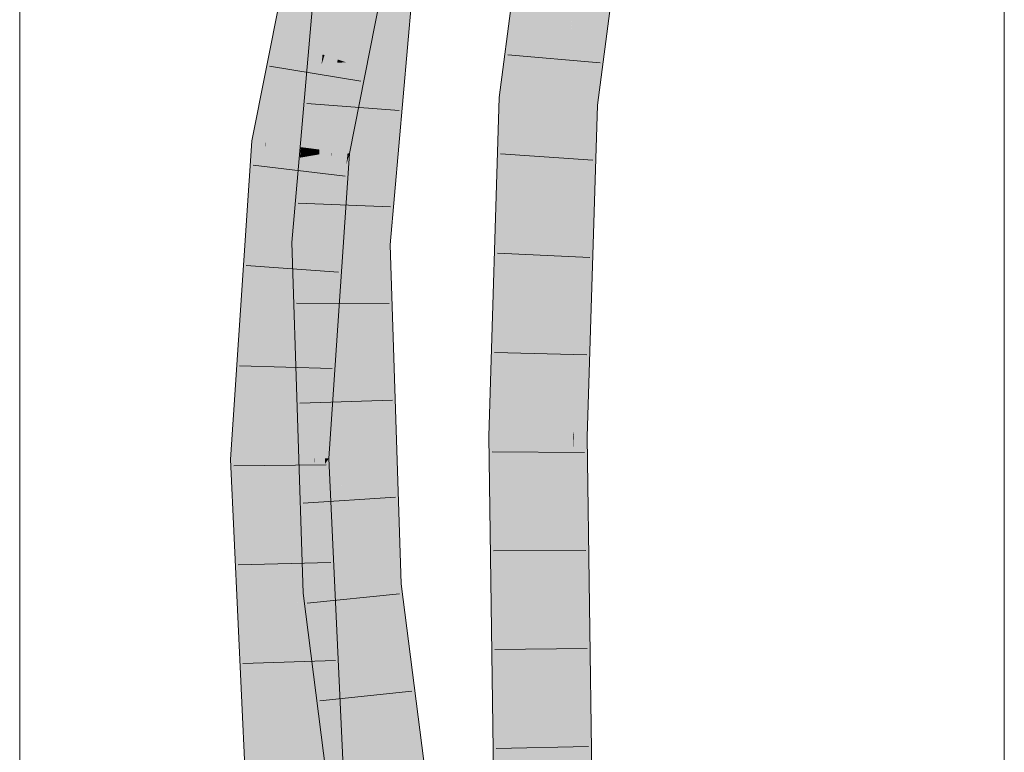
# Model space of a CAD drawing. Extents: x -620 to 3480, y 62 to 1102.
# Tile 194 of 256: x 166.22 to 168.72, y 815.03 to 816.9. Entities that reach past the tile are written whole.
import ezdxf

# ---------------------------------------------------------------- set-up
doc = ezdxf.new("R2010")
doc.units = 0
doc.layers.get('0').update_dxf_attribs({"lineweight": 13})
doc.layers.add('E_Detail_Linie_Text_Bem', color=7, linetype='Continuous', lineweight=13)
for name, color, linetype, lineweight, true_color in [('E_Leerrohr 25-A06G9STU8I', 7, 'Continuous', 9, 0xff8000), ('E_Leerrohr 25-Shading', 7, 'Continuous', 9, 0xff8000), ('E_Leerrohr 32-A06G9STW8I', 7, 'Continuous', 9, 0x00b300), ('E_Leerrohr 32-Shading', 7, 'Continuous', 9, 0x00b300)]:
    doc.layers.add(name, color=color, linetype=linetype, lineweight=lineweight, true_color=true_color)

# ---------------------------------------------------------------- blocks, each defined once
blk = doc.blocks.new('Shading-A06G9SG58I', base_point=(245.9355, 771.2183))
at = {"layer": 'E_Leerrohr 25-Shading', "color": 43, "true_color": 0xd7ab7f}
for points in [[(167.438, 816.698), (167.4745, 816.6952), (167.5397, 817.4755), (167.5759, 817.4698)], [(167.6507, 816.6813), (167.6768, 816.8528), (167.7505, 817.4422)], [(167.7505, 817.4422), (167.6768, 816.8528), (167.7442, 817.2958)], [(167.6768, 816.8528), (167.7373, 817.1349), (167.7442, 817.2958)], [(167.6768, 816.8528), (167.6553, 816.681), (167.7373, 817.1349), (167.6934, 816.8674)], [(167.6934, 816.8674), (167.7344, 817.0679), (167.7373, 817.1349)], [(167.7122, 816.9336), (167.7344, 817.0679), (167.6831, 816.8044), (167.6934, 816.8674)], [(167.7325, 817.0239), (167.6831, 816.8044), (167.6872, 816.6785), (167.6628, 816.6804)], [(167.6507, 816.6813), (167.6553, 816.681), (167.6768, 816.8528)], [(167.6934, 816.8674), (167.6553, 816.681), (167.6831, 816.8044)], [(167.6628, 816.6804), (167.6831, 816.8044), (167.6584, 816.6808), (167.6663, 816.73)], [(167.6663, 816.73), (167.6553, 816.681), (167.6584, 816.6808)], [(167.4114, 815.838), (167.448, 815.8377), (167.438, 816.698), (167.4745, 816.6952)], [(167.6522, 816.6223), (167.6507, 816.6813), (167.6441, 816.4675)], [(167.6553, 816.681), (167.6507, 816.6813), (167.6522, 816.6223)], [(167.6584, 816.6808), (167.6553, 816.681), (167.6537, 816.5641), (167.6522, 816.6223)], [(167.6553, 816.5043), (167.6628, 816.6804), (167.6537, 816.5641), (167.6584, 816.6808)], [(167.6675, 816.0356), (167.6872, 816.6785), (167.6553, 816.5043), (167.6628, 816.6804)], [(167.6522, 816.6223), (167.6248, 815.8362), (167.6537, 816.5641)], [(167.6248, 815.8362), (167.6522, 816.6223), (167.6441, 816.4675)], [(167.6248, 815.8362), (167.6276, 815.8492), (167.6537, 816.5641), (167.6553, 816.5043)], [(167.6276, 815.8492), (167.6675, 816.0356), (167.6553, 816.5043)], [(167.6571, 815.836), (167.6675, 816.0356), (167.627, 815.8362), (167.6276, 815.8492)], [(167.6571, 815.836), (167.6614, 815.8359), (167.6675, 816.0356)], [(167.4232, 814.96), (167.4599, 814.9608), (167.4114, 815.838), (167.448, 815.8377)], [(167.6276, 815.8492), (167.6248, 815.8362), (167.627, 815.8362)], [(167.6273, 815.8096), (167.6248, 815.8362), (167.6366, 814.9649)], [(167.627, 815.8362), (167.6248, 815.8362), (167.6273, 815.8096)], [(167.6571, 815.836), (167.627, 815.8362), (167.6675, 815.3838), (167.6273, 815.8096)], [(167.6675, 815.3838), (167.6614, 815.8359), (167.6571, 815.836)], [(167.6675, 815.3838), (167.6273, 815.8096), (167.6732, 814.9658), (167.6366, 814.9649)]]:
    blk.add_solid(points, dxfattribs=at)
at = {"layer": 'E_Leerrohr 25-Shading', "color": 31, "true_color": 0xfabd7f}
for points in [[(167.4745, 816.6952), (167.5626, 816.6882), (167.5759, 817.4698), (167.6632, 817.456)], [(167.6507, 816.6813), (167.7505, 817.4422), (167.6576, 817.1055), (167.7504, 817.4423)], [(167.6167, 816.9573), (167.6507, 816.6813), (167.6576, 817.1055)], [(167.6075, 817.0312), (167.5626, 816.6882), (167.6395, 816.6823)], [(167.6395, 816.6823), (167.6507, 816.6813), (167.6149, 816.9509), (167.6167, 816.9573)], [(167.448, 815.8377), (167.5364, 815.837), (167.4745, 816.6952), (167.5626, 816.6882)], [(167.5626, 816.6882), (167.5425, 816.0356), (167.6248, 815.8362), (167.5468, 815.8369)], [(167.6395, 816.6823), (167.5626, 816.6882), (167.6441, 816.4675), (167.6248, 815.8362)], [(167.6507, 816.6813), (167.6395, 816.6823), (167.6441, 816.4675)], [(167.5425, 816.0356), (167.5364, 815.837), (167.5468, 815.8369)], [(167.4599, 814.9608), (167.5482, 814.9628), (167.448, 815.8377), (167.5364, 815.837)], [(167.5364, 815.837), (167.5425, 815.3842), (167.5468, 815.8369)], [(167.5425, 815.3842), (167.6248, 815.8362), (167.5468, 815.8369)], [(167.5425, 815.3842), (167.5482, 814.9628), (167.6248, 815.8362), (167.6366, 814.9649)]]:
    blk.add_solid(points, dxfattribs=at)
at = {"layer": 'E_Leerrohr 32-Shading', "color": 83, "true_color": 0x7fbd7f}
for points in [[(166.9667, 817.1938), (166.9501, 817.2985), (166.8449, 816.5829), (166.9068, 817.0793)], [(167.0304, 816.5591), (167.1802, 817.2021), (167.1034, 816.9756), (167.1123, 817.0117)], [(166.9667, 817.1938), (166.8449, 816.5829), (166.8459, 816.5828)], [(166.9865, 816.7802), (166.9892, 816.8067), (166.9489, 816.7654), (166.9794, 817.1155)], [(166.9794, 817.1155), (166.9892, 816.8067), (166.988, 817.1143)], [(166.9892, 816.8067), (167.0156, 817.1102), (166.988, 817.1143)], [(166.9068, 817.0793), (166.8096, 816.5874), (166.8449, 816.5829)], [(167.209, 816.8754), (167.2268, 817.0797), (167.1307, 816.3243), (167.2154, 817.0186)], [(167.1906, 817.0849), (167.158, 816.7104), (167.2088, 817.0823)], [(167.2091, 817.0822), (167.2088, 817.0823), (167.1819, 816.8387), (167.158, 816.7104)], [(167.2229, 817.0802), (167.2091, 817.0822), (167.2154, 817.0186), (167.1819, 816.8387)], [(167.1307, 816.3243), (167.2154, 817.0186), (167.1244, 816.3245), (167.1819, 816.8387)], [(167.0304, 816.5591), (167.1034, 816.9756), (167.0212, 816.5603)], [(167.0304, 816.5591), (167.1076, 816.8084), (167.127, 816.9739), (167.1401, 816.9728)], [(167.1851, 816.6584), (167.209, 816.8754), (167.1413, 816.3241), (167.1307, 816.3243)], [(167.2001, 816.7725), (167.209, 816.8754), (167.1851, 816.6582)], [(167.1819, 816.8387), (167.158, 816.7104), (167.1244, 816.3245)], [(166.9872, 816.783), (166.9892, 816.8067), (166.9865, 816.7802)], [(167.1076, 816.8084), (167.0304, 816.5591), (167.0527, 816.5563)], [(167.0575, 816.5556), (167.1076, 816.8084), (167.0527, 816.5563)], [(166.9477, 816.3287), (166.9872, 816.783), (166.9407, 816.3288), (166.9865, 816.7802)], [(166.9407, 816.3288), (166.9865, 816.7802), (166.9458, 816.5974)], [(166.9865, 816.7802), (166.9489, 816.7654), (166.9458, 816.5974)], [(166.9489, 816.7654), (166.9111, 816.3295), (166.9407, 816.3288)], [(167.1482, 816.3239), (167.161, 816.3236), (167.1851, 816.6582), (167.2001, 816.7725)], [(167.1482, 816.3239), (167.1851, 816.6584), (167.1413, 816.3241)], [(166.8452, 816.5723), (166.8096, 816.5874), (166.8018, 815.924), (166.7994, 816.4352)], [(166.8096, 816.5874), (166.8452, 816.5723), (166.8449, 816.5829)], [(166.8452, 816.5723), (166.8459, 816.5828), (166.8449, 816.5829)], [(167.0309, 816.1591), (167.0575, 816.5556), (166.9713, 815.7807), (167.0497, 816.5274)], [(167.0212, 816.5603), (167.0092, 816.382), (167.0304, 816.5591)], [(167.0304, 816.5591), (167.0092, 816.382), (167.0527, 816.5563), (167.0497, 816.5274)], [(167.0497, 816.5274), (167.0575, 816.5556), (167.0527, 816.5563)], [(167.0497, 816.5274), (167.0092, 816.382), (166.9713, 815.7807), (166.9688, 815.7806)], [(166.7994, 816.4352), (166.7554, 815.7781), (166.8018, 815.924), (166.792, 815.7786)], [(166.9111, 816.3295), (166.9501, 816.2516), (166.9407, 816.3288)], [(166.9501, 816.2516), (166.9111, 816.3295), (166.9673, 815.722), (166.9142, 816.2332)], [(166.9501, 816.2516), (166.9477, 816.3287), (166.9407, 816.3288)], [(167.1244, 816.3245), (167.1284, 816.2012), (167.1307, 816.3243)], [(167.1413, 816.3241), (167.1307, 816.3243), (167.1422, 816.253), (167.1284, 816.2012)], [(167.1482, 816.3239), (167.1413, 816.3241), (167.1478, 816.2742), (167.1422, 816.253)], [(167.1522, 815.4594), (167.161, 816.3236), (167.1455, 815.9876), (167.1478, 816.2742)], [(167.1478, 816.2742), (167.161, 816.3236), (167.1482, 816.3239)], [(167.1708, 816.0183), (167.161, 816.3236), (167.1755, 815.4616), (167.1522, 815.4594)], [(167.1435, 815.7312), (167.1455, 815.9874), (167.1284, 816.2012), (167.1422, 816.253)], [(167.1455, 815.9874), (167.1478, 816.2742), (167.1422, 816.253)], [(166.9362, 816.0208), (166.9142, 816.2332), (166.9254, 815.8876)], [(167.0309, 816.1591), (166.9713, 815.7807), (166.9956, 815.7809)], [(167.0054, 815.7811), (167.0309, 816.1591), (166.9956, 815.7809)], [(166.9254, 815.8876), (166.9662, 815.7319), (166.9362, 816.0208)], [(167.1887, 815.4629), (167.1708, 816.0183), (167.1755, 815.4616)], [(167.1522, 815.4594), (167.1455, 815.9876), (167.1435, 815.7312)], [(166.9574, 815.4402), (166.9254, 815.8876), (166.9297, 815.7525)], [(166.9254, 815.8876), (166.9574, 815.4402), (166.9662, 815.7319), (166.9648, 815.6533)], [(166.7554, 815.7781), (166.7561, 815.7631), (166.792, 815.7786), (166.8156, 815.2711)], [(166.9688, 815.7806), (166.971, 815.7332), (166.9713, 815.7807)], [(166.9713, 815.7807), (166.971, 815.7332), (166.9956, 815.7809), (166.9956, 815.7675)], [(167.0286, 814.8868), (167.0054, 815.7811), (166.9979, 815.2413), (166.9956, 815.7675)], [(166.9956, 815.7675), (167.0054, 815.7811), (166.9956, 815.7809)], [(167.048, 814.6628), (167.0406, 815.0249), (167.0286, 814.8868), (167.0054, 815.7811)], [(166.8156, 815.2711), (166.7561, 815.7631), (166.8493, 814.5484), (166.7839, 815.1663)], [(166.9297, 815.7525), (166.9398, 815.4385), (166.9574, 815.4402)], [(166.9979, 815.2413), (166.9956, 815.7675), (166.9893, 815.34), (166.971, 815.7332)], [(166.9648, 815.6533), (166.9673, 815.722), (166.9662, 815.7319)], [(166.9763, 815.4421), (166.9673, 815.722), (166.9611, 815.4406), (166.9648, 815.6533)], [(166.9648, 815.6533), (166.9574, 815.4402), (166.9611, 815.4406)], [(167.1522, 815.4594), (167.2312, 814.8394), (167.1755, 815.4616)], [(167.1755, 815.4616), (167.1945, 815.249), (167.1887, 815.4629), (167.2151, 815.0756)], [(167.2164, 815.245), (167.1887, 815.4629), (167.3706, 813.7632), (167.2151, 815.0756)], [(166.9398, 815.4385), (167.0085, 815.1887), (166.9574, 815.4402)], [(167.0085, 815.1887), (166.9398, 815.4385), (167.1408, 814.15), (167.0162, 814.8389)], [(167.0085, 815.1887), (166.9763, 815.4421), (166.9574, 815.4402)], [(166.9983, 815.1473), (166.9979, 815.2413), (166.9893, 815.34)], [(166.9983, 815.1473), (167.0516, 814.0001), (166.9979, 815.2413), (167.0209, 814.9758)], [(167.1945, 815.249), (167.2312, 814.8394), (167.2151, 815.0756)], [(167.4137, 813.496), (167.2164, 815.245), (167.4025, 813.4943), (167.3706, 813.7632)], [(167.2164, 815.245), (167.4137, 813.496), (167.2457, 815.0148)], [(166.7839, 815.1663), (166.839, 813.9814), (166.8493, 814.5484), (166.8755, 813.9845)], [(167.2151, 815.0756), (167.2312, 814.8394), (167.3706, 813.7632), (167.3812, 813.6612)]]:
    blk.add_solid(points, dxfattribs=at)
at = {"layer": 'E_Leerrohr 32-Shading', "color": 83, "true_color": 0x7fd57f}
for points in [[(167.0275, 816.7941), (167.1083, 817.0005), (167.0399, 816.8815), (167.1567, 817.2449)], [(166.9667, 817.1938), (166.8459, 816.5828), (167.0488, 817.1544), (166.9336, 816.5715)], [(167.0235, 817.0262), (166.9938, 816.7381), (167.0827, 817.1828), (167.0399, 816.8815)], [(167.0156, 817.1102), (166.9892, 816.8067), (167.1031, 817.0976), (167.0753, 816.7784)], [(167.1906, 817.0849), (167.0753, 816.7784), (167.0574, 816.326), (167.036, 816.3266)], [(167.1906, 817.0849), (167.0574, 816.326), (167.158, 816.7104)], [(167.1031, 817.0976), (167.0753, 816.7784), (167.1772, 817.0869)], [(167.0753, 816.7784), (167.1906, 817.0849), (167.1772, 817.0869)], [(166.94, 816.5707), (166.9938, 816.7381), (166.9336, 816.5715), (167.0235, 817.0262)], [(166.9808, 816.5655), (167.0212, 816.5603), (166.9893, 816.6695), (167.1034, 816.9756)], [(166.9893, 816.6695), (167.1034, 816.9756), (166.9921, 816.7036), (167.0987, 816.976)], [(166.9896, 816.6974), (167.0275, 816.7941), (166.9938, 816.7381), (167.0399, 816.8815)], [(166.9943, 816.8051), (166.9892, 816.8067), (166.9872, 816.783)], [(166.9943, 816.8051), (166.9872, 816.783), (167.0275, 816.7941), (167.0263, 816.7856)], [(166.9872, 816.783), (166.9477, 816.3287), (167.0038, 816.6273), (166.9614, 816.3283)], [(167.0263, 816.7856), (166.9872, 816.783), (167.0038, 816.6273)], [(167.0486, 816.7872), (167.0263, 816.7856), (167.0119, 816.5523), (167.0038, 816.6273)], [(167.0486, 816.7872), (167.0119, 816.5523), (167.0476, 816.7491)], [(167.0263, 816.7856), (167.0486, 816.7872), (167.0275, 816.7941)], [(167.0753, 816.7784), (167.0486, 816.7872), (167.036, 816.3266)], [(166.9938, 816.7381), (166.94, 816.5707), (166.9896, 816.6974)], [(167.0476, 816.7491), (167.0135, 816.5614), (167.036, 816.3266), (167.0125, 816.5466)], [(166.9896, 816.6974), (166.9858, 816.6602), (166.9921, 816.7036), (166.9893, 816.6695)], [(167.0574, 816.326), (167.1244, 816.3245), (167.158, 816.7104)], [(166.9519, 816.5692), (166.9858, 816.6602), (166.9519, 816.601), (166.9896, 816.6974)], [(166.9858, 816.6602), (166.9519, 816.5692), (166.9761, 816.566)], [(166.9761, 816.566), (166.9808, 816.5655), (166.9858, 816.6602), (166.9893, 816.6695)], [(166.9614, 816.3283), (166.9712, 816.3281), (167.0038, 816.6273), (167.0119, 816.5523)], [(166.9519, 816.601), (166.94, 816.5707), (166.9519, 816.5692)], [(166.8459, 816.5828), (166.8452, 816.5723), (166.9336, 816.5715), (166.9318, 816.5447)], [(166.9318, 816.5447), (166.8452, 816.5723), (166.8886, 815.9017), (166.8018, 815.924)], [(166.9336, 816.5715), (166.9318, 816.5447), (166.94, 816.5707)], [(166.94, 816.5707), (166.9318, 816.5447), (166.9519, 816.5692), (166.9523, 816.5483)], [(166.9519, 816.5692), (166.9523, 816.5483), (166.9761, 816.566), (166.975, 816.5522)], [(166.975, 816.5522), (166.9523, 816.5483), (166.9561, 816.3284)], [(166.9561, 816.3284), (166.9571, 816.2758), (166.975, 816.5522), (166.9643, 816.3078)], [(166.9806, 816.5532), (166.975, 816.5522), (166.9773, 816.3654), (166.9643, 816.3078)], [(167.0119, 816.5523), (166.9712, 816.3281), (167.0125, 816.5466), (166.9971, 816.3275)], [(166.9761, 816.566), (166.975, 816.5522), (166.9808, 816.5655), (166.9806, 816.5532)], [(167.0092, 816.382), (167.0212, 816.5603), (166.9767, 816.3284), (166.9807, 816.3805)], [(166.9773, 816.3654), (166.9807, 816.3805), (166.9806, 816.5532), (166.9942, 816.5556)], [(166.9806, 816.5532), (167.0212, 816.5603), (166.9808, 816.5655)], [(166.9807, 816.3805), (167.0212, 816.5603), (166.9942, 816.5556)], [(167.0135, 816.5614), (167.0119, 816.5523), (167.0125, 816.5466)], [(166.9523, 816.5483), (166.9318, 816.5447), (166.9588, 816.1811), (166.8886, 815.9017)], [(166.9971, 816.3275), (167.036, 816.3266), (167.0125, 816.5466)], [(166.9688, 815.7806), (167.0092, 816.382), (166.9671, 815.7806), (166.9752, 816.2466)], [(167.0092, 816.382), (166.9767, 816.3284), (166.9752, 816.2466)], [(166.9807, 816.3805), (166.9773, 816.3655), (166.9767, 816.3284)], [(166.9773, 816.3655), (166.9643, 816.3078), (166.9752, 816.2466), (166.9588, 816.1811)], [(166.9712, 816.3281), (166.9477, 816.3287), (166.9584, 816.2499), (166.9501, 816.2516)], [(167.036, 816.3266), (166.9712, 816.3281), (167.039, 816.2338), (166.9584, 816.2499)], [(167.036, 816.3266), (167.039, 816.2338), (167.0574, 816.326)], [(167.039, 816.2338), (167.1244, 816.3245), (167.0574, 816.326)], [(166.9571, 816.2758), (166.9588, 816.1811), (166.9643, 816.3078)], [(167.1244, 816.3245), (167.039, 816.2338), (167.1284, 816.2012), (167.0559, 815.7087)], [(166.9584, 816.2499), (166.9501, 816.2516), (166.9516, 816.2082)], [(167.0559, 815.7087), (167.039, 816.2338), (166.9516, 816.2082), (166.9584, 816.2499)], [(166.9752, 816.2466), (166.9588, 816.1811), (166.9671, 815.7806), (166.9659, 815.7806)], [(167.0559, 815.7087), (166.9516, 816.2082), (166.9673, 815.722)], [(167.1284, 816.2012), (167.0559, 815.7087), (167.1142, 815.4556), (167.0643, 815.4507)], [(167.1284, 816.2012), (167.1142, 815.4556), (167.1435, 815.7312)], [(166.9588, 816.1811), (166.8886, 815.9017), (166.9659, 815.7806), (166.8804, 815.7796)], [(166.8018, 815.924), (166.792, 815.7786), (166.8886, 815.9017), (166.8804, 815.7796)], [(166.792, 815.7786), (166.8156, 815.2711), (166.8804, 815.7796), (166.9046, 815.2587)], [(166.9659, 815.7806), (166.8804, 815.7796), (166.9682, 815.713), (166.9046, 815.2587)], [(166.9671, 815.7806), (166.9659, 815.7806), (166.9694, 815.7217), (166.9682, 815.713)], [(166.9688, 815.7806), (166.9671, 815.7806), (166.9676, 815.7678)], [(166.9694, 815.7217), (166.9688, 815.7806), (166.9676, 815.7678)], [(166.9682, 815.713), (166.9756, 815.498), (166.971, 815.7332), (166.9893, 815.34)], [(167.1142, 815.4556), (167.1522, 815.4594), (167.1435, 815.7312)], [(166.9562, 815.627), (166.9775, 815.4422), (166.9682, 815.713)], [(166.9694, 815.7217), (166.9673, 815.722), (166.9804, 815.4425), (166.9763, 815.4421)], [(166.9833, 815.4427), (166.9709, 815.7214), (166.9804, 815.4425), (166.9694, 815.7217)], [(167.0643, 815.4507), (167.0436, 815.7105), (166.9833, 815.4427), (166.9709, 815.7214)], [(167.0559, 815.7087), (167.0436, 815.7105), (167.0643, 815.4507)], [(166.9983, 815.1473), (166.9893, 815.34), (166.9046, 815.2587), (166.9562, 815.627)], [(166.9756, 815.498), (166.9775, 815.4422), (166.9893, 815.34)], [(167.0643, 815.4507), (166.9833, 815.4427), (167.0085, 815.1887), (166.9893, 815.34)], [(167.0643, 815.4507), (167.0085, 815.1887), (167.0982, 815.1843)], [(167.0643, 815.4507), (167.0982, 815.1843), (167.1142, 815.4556)], [(167.0982, 815.1843), (167.1522, 815.4594), (167.1142, 815.4556)], [(167.1522, 815.4594), (167.0982, 815.1843), (167.2312, 814.8394), (167.2299, 814.1502)], [(166.9833, 815.4427), (166.9763, 815.4421), (166.9893, 815.34)], [(166.9046, 815.2587), (166.8156, 815.2711), (166.938, 814.5405), (166.8493, 814.5484)], [(166.9983, 815.1473), (166.9046, 815.2587), (166.938, 814.5405)], [(167.0982, 815.1843), (167.0085, 815.1887), (167.2299, 814.1502), (167.1408, 814.15)], [(166.938, 814.5405), (166.9636, 813.9919), (166.9983, 815.1473), (167.0517, 813.9993)]]:
    blk.add_solid(points, dxfattribs=at)
blk = doc.blocks.new('Referenz-A06G9STY8I')
at = {"layer": 'E_Detail_Linie_Text_Bem', "linetype": 'Continuous', "ltscale": 0.13}
for p, q in [((166.2202, 810.9747), (166.2202, 820.1548)), ((168.7202, 820.1548), (168.7202, 770.9747))]:
    blk.add_line(p, q, dxfattribs=at)
at = {"layer": 'E_Leerrohr 25-A06G9STU8I', "linetype": 'Continuous', "ltscale": 0.13}
for p, q in [((167.438, 816.698), (167.5398, 817.4755)), ((167.6872, 816.6785), (167.7867, 817.4365)), ((167.6937, 816.7852), (167.4596, 816.8061)), ((167.4114, 815.838), (167.438, 816.698)), ((167.6614, 815.8359), (167.6872, 816.6785)), ((167.6755, 816.5388), (167.441, 816.5545)), ((167.6679, 816.2914), (167.4332, 816.3022)), ((167.6603, 816.0439), (167.4254, 816.0499)), ((167.4232, 814.96), (167.4114, 815.838)), ((167.6732, 814.9657), (167.6614, 815.8359)), ((167.6545, 815.7962), (167.4195, 815.7978)), ((167.6578, 815.5473), (167.4228, 815.5468)), ((167.6612, 815.2983), (167.4262, 815.2957)), ((167.6646, 815.0494), (167.4296, 815.0447))]:
    blk.add_line(p, q, dxfattribs=at)
at = {"layer": 'E_Leerrohr 32-A06G9STW8I', "linetype": 'Continuous', "ltscale": 0.13}
for p, q in [((166.8096, 816.5874), (166.9501, 817.2985)), ((167.0575, 816.5556), (167.1921, 817.2357)), ((166.9111, 816.3295), (166.9794, 817.1155)), ((167.161, 816.3236), (167.2268, 817.0797)), ((167.0864, 816.7392), (166.8545, 816.777)), ((167.1833, 816.6644), (166.9491, 816.6826)), ((166.7554, 815.7782), (166.8096, 816.5874)), ((167.0054, 815.7811), (167.0575, 816.5556)), ((167.0463, 816.4981), (166.8129, 816.5256)), ((167.162, 816.4199), (166.9271, 816.429)), ((166.9399, 815.4385), (166.9111, 816.3295)), ((167.1887, 815.4629), (167.161, 816.3236)), ((167.03, 816.2538), (166.7956, 816.271)), ((167.1584, 816.1746), (166.9234, 816.1752)), ((167.0135, 816.0095), (166.7786, 816.0164)), ((167.1664, 815.9288), (166.9315, 815.9212)), ((166.839, 813.9814), (166.7554, 815.7782)), ((167.0881, 814.0024), (167.0054, 815.7811)), ((166.9987, 815.765), (166.7637, 815.7621)), ((167.1743, 815.683), (166.9398, 815.6673)), ((167.0102, 815.5164), (166.7753, 815.5112)), ((167.4387, 813.4997), (167.1887, 815.4629)), ((167.1914, 813.4628), (166.9399, 815.4385)), ((167.1844, 815.437), (166.9505, 815.4139)), ((167.0218, 815.2679), (166.787, 815.2603)), ((167.2159, 815.1898), (166.9822, 815.1652))]:
    blk.add_line(p, q, dxfattribs=at)

msp = doc.modelspace()

# ---------------------------------------------------------------- block references
at = {"color": 8, "lineweight": 25, "ltscale": 0.25, "true_color": 0x808080}
msp.add_blockref('Referenz-A06G9STY8I', (0, 0), dxfattribs=at)
msp.add_blockref('Shading-A06G9SG58I', (245.9355, 771.2183))

doc.saveas('drawing.dxf')
